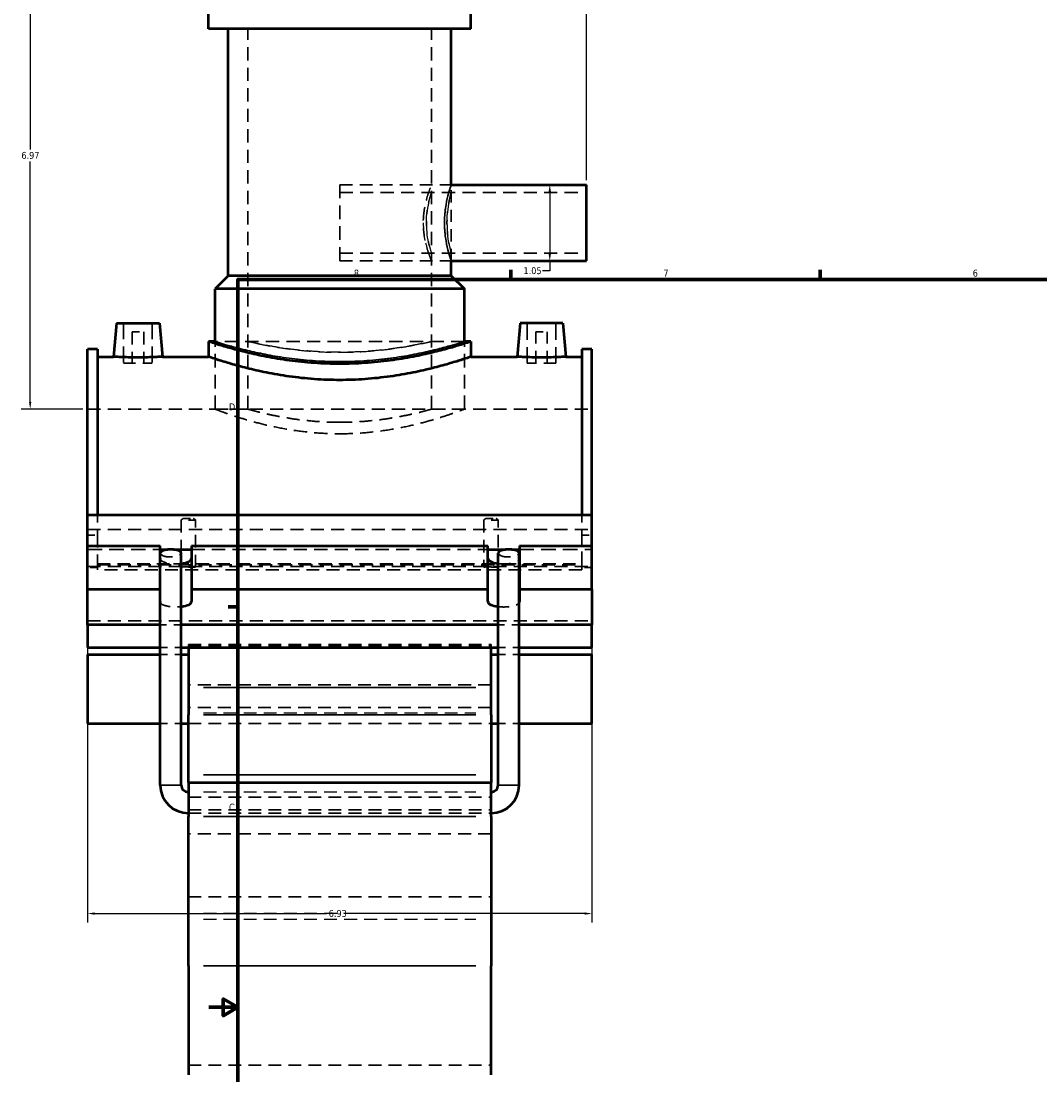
# Model space of a CAD drawing. Header units: inches. Extents: x -2.5 to 51, y -2 to 49.7.
# Tile 2 of 9: x -2.5 to 11.5, y 10.1 to 24.6. Entities that reach past the tile are written whole.
import ezdxf

# ---------------------------------------------------------------- set-up
doc = ezdxf.new("R2010")
doc.units = ezdxf.units.IN
doc.header["$MEASUREMENT"] = 0
doc.linetypes.add('DASHED', pattern=[0.2067, 0.1654, -0.0413])
for name, color, linetype, lineweight in [('Border (ANSI)', 7, 'Continuous', 70), ('Dimension (ANSI)', 7, 'Continuous', 25), ('Hidden (ANSI)', 7, 'DASHED', 35), ('Hidden Narrow (ANSI)', 7, 'DASHED', 25), ('Visible (ANSI)', 7, 'Continuous', 50), ('Visible Narrow (ANSI)', 7, 'Continuous', 35)]:
    doc.layers.add(name, color=color, linetype=linetype, lineweight=lineweight)
doc.styles.add('Note Text (ANSI)', font='tahoma.ttf')
doc.dimstyles.new('Default (ANSI)', dxfattribs={"dimtxt": 0.094488, "dimasz": 0.098425, "dimexe": 0.125, "dimexo": 0.0625, "dimgap": 0.031496, "dimtad": 0, "dimtih": 1, "dimtoh": 1, "dimrnd": 1e-08, "dimzin": 4, "dimdsep": 46, "dimtxsty": 'Note Text (ANSI)', "dimcen": 0.09, "dimdle": 0.393701, "dimclrd": 256, "dimclre": 256, "dimclrt": 5, "dimadec": 0, "dimazin": 1, "dimtfac": 1, "dimtofl": 0, "dimtmove": 0, "dimatfit": 3, "dimfxl": 1, "dimtolj": 1, "dimtzin": 4, "dimlwd": -1, "dimlwe": -1, "dimarcsym": 0})

# ---------------------------------------------------------------- blocks, each defined once
blk = doc.blocks.new('Borders Default Border')
at = {"layer": 'Border (ANSI)'}
for p, q in [((4.25, 21), (4.25, 21.134)), ((8.5, 21), (8.5, 21.134)), ((0.5, 16.5), (0.366, 16.5))]:
    blk.add_line(p, q, dxfattribs=at)
at = {"layer": 'Border (ANSI)', "flags": 128}
for points in [[(0.5, 1), (0.5, 21), (33.5, 21), (33.5, 1), (0.5, 1)], [(0.1, 11), (0.5, 11), (0.3, 11.115), (0.3, 10.885), (0.5, 11)]]:
    blk.add_lwpolyline(points, dxfattribs=at)
at = {"layer": 'Border (ANSI)', "color": 5, "true_color": 0x0000ff, "char_height": 0.0945, "attachment_point": 7, "style": 'Note Text (ANSI)'}
for s, insert in [('8', (2.094, 21.038)), ('7', (6.346, 21.04)), ('6', (10.595, 21.038)), ('D', (0.378, 19.203)), ('C', (0.378, 13.701))]:
    blk.add_mtext(s, dxfattribs=dict(at, insert=insert))
blk = doc.blocks.new('*D6')
at = {"layer": 'Defpoints', "color": 0, "transparency": 16777216}
for p in [(-1.566, 17.042), (5.364, 17.042), (5.364, 12.288)]:
    blk.add_point(p, dxfattribs=at)
at = {"layer": 'Dimension (ANSI)', "transparency": 16777216}
for p, q in [((-1.566, 16.979), (-1.566, 12.163)), ((5.364, 16.979), (5.364, 12.163)), ((-1.467, 12.288), (1.716, 12.288)), ((5.266, 12.288), (2.019, 12.288))]:
    blk.add_line(p, q, dxfattribs=at)
for points in [[(-1.467, 12.304), (-1.467, 12.272), (-1.566, 12.288)], [(5.266, 12.304), (5.266, 12.272), (5.364, 12.288)]]:
    blk.add_solid(points, dxfattribs=at)
at = {"layer": 'Dimension (ANSI)', "color": 5, "transparency": 16777216, "insert": (1.748, 12.337), "char_height": 0.0945, "attachment_point": 1, "style": 'Note Text (ANSI)'}
blk.add_mtext('\\A1;6.93', dxfattribs=at)
blk = doc.blocks.new('*D8')
at = {"layer": 'Defpoints', "color": 0, "transparency": 16777216}
for p in [(5.289, 26.664), (1.899, 26.188), (5.289, 22.302)]:
    blk.add_point(p, dxfattribs=at)
at = {"layer": 'Dimension (ANSI)', "transparency": 16777216}
for p, q in [((1.899, 26.25), (1.899, 26.789)), ((5.289, 22.364), (5.289, 26.789)), ((1.998, 26.664), (4.108, 26.664)), ((5.191, 26.664), (4.411, 26.664))]:
    blk.add_line(p, q, dxfattribs=at)
for points in [[(1.998, 26.681), (1.998, 26.648), (1.899, 26.664)], [(5.191, 26.681), (5.191, 26.648), (5.289, 26.664)]]:
    blk.add_solid(points, dxfattribs=at)
at = {"layer": 'Dimension (ANSI)', "color": 5, "transparency": 16777216, "insert": (4.139, 26.713), "char_height": 0.0945, "attachment_point": 1, "style": 'Note Text (ANSI)'}
blk.add_mtext('\\A1;3.39', dxfattribs=at)
blk = doc.blocks.new('*D9')
at = {"layer": 'Defpoints', "color": 0, "transparency": 16777216}
for p in [(4.54, 22.302), (4.54, 21.254), (4.785, 21.254)]:
    blk.add_point(p, dxfattribs=at)
at = {"layer": 'Dimension (ANSI)', "transparency": 16777216}
for p, q in [((4.785, 22.203), (4.785, 21.353)), ((4.785, 21.254), (4.785, 21.119)), ((4.785, 21.119), (4.687, 21.119))]:
    blk.add_line(p, q, dxfattribs=at)
for points in [[(4.769, 22.203), (4.802, 22.203), (4.785, 22.302)], [(4.769, 21.353), (4.802, 21.353), (4.785, 21.254)]]:
    blk.add_solid(points, dxfattribs=at)
at = {"layer": 'Dimension (ANSI)', "color": 5, "transparency": 16777216, "insert": (4.424, 21.168), "char_height": 0.0945, "attachment_point": 1, "style": 'Note Text (ANSI)'}
blk.add_mtext('\\A1;1.05', dxfattribs=at)
blk = doc.blocks.new('*D10')
at = {"layer": 'Defpoints', "color": 0, "transparency": 16777216}
for p in [(-2.353, 26.188), (1.258, 26.188), (-1.566, 19.218)]:
    blk.add_point(p, dxfattribs=at)
at = {"layer": 'Dimension (ANSI)', "transparency": 16777216}
for p, q in [((1.196, 26.188), (-2.478, 26.188)), ((-2.353, 26.09), (-2.353, 22.784)), ((-2.353, 19.316), (-2.353, 22.622)), ((-1.628, 19.218), (-2.478, 19.218))]:
    blk.add_line(p, q, dxfattribs=at)
for points in [[(-2.369, 26.09), (-2.337, 26.09), (-2.353, 26.188)], [(-2.369, 19.316), (-2.337, 19.316), (-2.353, 19.218)]]:
    blk.add_solid(points, dxfattribs=at)
at = {"layer": 'Dimension (ANSI)', "color": 5, "transparency": 16777216, "insert": (-2.474, 22.752), "char_height": 0.0945, "attachment_point": 1, "style": 'Note Text (ANSI)'}
blk.add_mtext('\\A1;6.97', dxfattribs=at)

msp = doc.modelspace()

# ---------------------------------------------------------------- linework, layer by layer
at = {"layer": 'Hidden (ANSI)', "ltscale": 1.099577}
for p, q in [((0.6377, 19.218), (0.6377, 24.4455)), ((3.161, 19.218), (3.161, 24.4455))]:
    msp.add_line(p, q, dxfattribs=at)
at = {"layer": 'Hidden (ANSI)', "ltscale": 1.136918}
msp.add_line((1.8993, 21.2543), (1.8993, 22.3016), dxfattribs=at)
at = {"layer": 'Hidden (ANSI)', "ltscale": 1.058821}
for p, q in [((1.8993, 22.3016), (3.4313, 22.3016)), ((1.8993, 21.2543), (3.4313, 21.2543))]:
    msp.add_line(p, q, dxfattribs=at)
at = {"layer": 'Hidden (ANSI)', "ltscale": 1.013299}
msp.add_line((3.4313, 21.2543), (3.4313, 22.3016), dxfattribs=at)
at = {"layer": 'Hidden (ANSI)', "ltscale": 1.093372}
for p, q in [((1.8993, 22.1969), (5.2893, 22.1969)), ((1.8993, 21.3591), (5.2893, 21.3591))]:
    msp.add_line(p, q, dxfattribs=at)
at = {"layer": 'Hidden (ANSI)', "ltscale": 1.333288}
for p, q in [((-1.0695, 20.3991), (-1.0695, 19.8479)), ((-0.6758, 20.3991), (-0.6758, 19.8479)), ((4.4745, 19.8479), (4.4745, 20.3991)), ((4.8682, 19.8479), (4.8682, 20.3991))]:
    msp.add_line(p, q, dxfattribs=at)
at = {"layer": 'Hidden (ANSI)', "ltscale": 0.471064}
for p, q in [((-0.9514, 20.281), (-0.7939, 20.281)), ((4.5926, 20.281), (4.7501, 20.281))]:
    msp.add_line(p, q, dxfattribs=at)
at = {"layer": 'Hidden (ANSI)', "ltscale": 1.047583}
for p, q in [((-0.9514, 20.281), (-0.9514, 19.8479)), ((-0.7939, 20.281), (-0.7939, 19.8479)), ((4.5926, 19.8479), (4.5926, 20.281)), ((4.7501, 19.8479), (4.7501, 20.281))]:
    msp.add_line(p, q, dxfattribs=at)
at = {"layer": 'Hidden (ANSI)', "ltscale": 1.104495}
msp.add_line((3.6116, 20.148), (0.1871, 20.148), dxfattribs=at)
at = {"layer": 'Hidden (ANSI)', "ltscale": 1.124841}
for p, q in [((0.1871, 19.218), (0.1871, 20.148)), ((3.6116, 19.218), (3.6116, 20.148))]:
    msp.add_line(p, q, dxfattribs=at)
at = {"layer": 'Hidden (ANSI)', "ltscale": 0.997297}
for p, q in [((-1.0695, 19.8479), (-0.6758, 19.8479)), ((4.8682, 19.8479), (4.4745, 19.8479))]:
    msp.add_line(p, q, dxfattribs=at)
at = {"layer": 'Hidden (ANSI)', "ltscale": 1.081511}
for p, q in [((-1.5657, 19.218), (5.3643, 19.218)), ((-1.5657, 17.5668), (5.3643, 17.5668)), ((-1.5657, 17.0543), (5.3643, 17.0543)), ((-1.5657, 16.3101), (5.3643, 16.3101))]:
    msp.add_line(p, q, dxfattribs=at)
at = {"layer": 'Hidden (ANSI)', "ltscale": 1.089963}
for p, q in [((0.1871, 19.218), (0.6377, 19.218)), ((3.161, 19.218), (3.6116, 19.218))]:
    msp.add_line(p, q, dxfattribs=at)
at = {"layer": 'Hidden (ANSI)', "ltscale": 0.630222}
for p, q in [((-1.4271, 17.764), (-1.4271, 17.487)), ((5.2257, 17.764), (5.2257, 17.487))]:
    msp.add_line(p, q, dxfattribs=at)
at = {"layer": 'Hidden (ANSI)', "ltscale": 1.04627}
for p, q in [((-0.279, 17.6943), (-0.279, 17.0455)), ((-0.0803, 17.0455), (-0.0803, 17.6943)), ((3.879, 17.6943), (3.879, 17.0455)), ((4.0777, 17.0455), (4.0777, 17.6943))]:
    msp.add_line(p, q, dxfattribs=at)
at = {"layer": 'Hidden (ANSI)', "ltscale": 0.44938}
for p, q in [((-0.0803, 17.6943), (-0.279, 17.6943)), ((4.0777, 17.6943), (3.879, 17.6943))]:
    msp.add_line(p, q, dxfattribs=at)
at = {"layer": 'Hidden (ANSI)', "ltscale": 0.297896}
for p, q in [((-0.2493, 17.718), (-0.1101, 17.718)), ((3.9087, 17.718), (4.0479, 17.718))]:
    msp.add_line(p, q, dxfattribs=at)
at = {"layer": 'Hidden (ANSI)', "ltscale": 0.263891}
for p, q in [((-1.5657, 17.487), (-1.4271, 17.487)), ((5.2257, 17.487), (5.3643, 17.487)), ((-1.4271, 17.042), (-1.5657, 17.042)), ((5.3643, 17.042), (5.2257, 17.042))]:
    msp.add_line(p, q, dxfattribs=at)
at = {"layer": 'Hidden (ANSI)', "ltscale": 1.015378}
for p, q in [((-1.4271, 17.487), (-1.4271, 17.0925)), ((5.2257, 17.0925), (5.2257, 17.487))]:
    msp.add_line(p, q, dxfattribs=at)
at = {"layer": 'Hidden (ANSI)', "ltscale": 1.205209}
for p, q in [((-1.5657, 17.2898), (-0.5692, 17.2898)), ((4.3679, 17.2898), (5.3643, 17.2898))]:
    msp.add_line(p, q, dxfattribs=at)
at = {"layer": 'Hidden (ANSI)', "ltscale": 0.152872}
for p, q in [((-0.4624, 17.2898), (-0.3821, 17.2898)), ((4.1807, 17.2898), (4.261, 17.2898))]:
    msp.add_line(p, q, dxfattribs=at)
at = {"layer": 'Hidden (ANSI)', "ltscale": 1.094429}
msp.add_line((-0.1366, 17.2898), (3.9353, 17.2898), dxfattribs=at)
at = {"layer": 'Hidden (ANSI)', "ltscale": 0.072672}
for p, q in [((-1.4271, 17.0925), (-1.4271, 17.0795)), ((5.2257, 17.0795), (5.2257, 17.0925))]:
    msp.add_line(p, q, dxfattribs=at)
at = {"layer": 'Hidden (ANSI)', "ltscale": 1.039332}
for p, q in [((-1.4271, 17.0925), (-0.3529, 17.0925)), ((4.1516, 17.0925), (5.2257, 17.0925))]:
    msp.add_line(p, q, dxfattribs=at)
at = {"layer": 'Hidden (ANSI)', "ltscale": 1.089623}
msp.add_line((-0.3529, 17.0925), (4.1516, 17.0925), dxfattribs=at)
at = {"layer": 'Hidden (ANSI)', "ltscale": 1.072859}
for p, q in [((-1.4271, 17.0795), (5.2257, 17.0795)), ((5.2257, 17.0101), (-1.4271, 17.0101))]:
    msp.add_line(p, q, dxfattribs=at)
at = {"layer": 'Hidden (ANSI)', "ltscale": 0.14758}
for p, q in [((-1.4271, 17.0101), (-1.4271, 17.0795)), ((5.2257, 17.0795), (5.2257, 17.0101))]:
    msp.add_line(p, q, dxfattribs=at)
at = {"layer": 'Hidden (ANSI)', "ltscale": 0.378259}
for p, q in [((-0.0803, 17.0455), (-0.279, 17.0455)), ((4.0777, 17.0455), (3.879, 17.0455))]:
    msp.add_line(p, q, dxfattribs=at)
at = {"layer": 'Hidden (ANSI)', "ltscale": 0.549173}
for p, q in [((-0.278, 16.2532), (-0.5664, 16.2532)), ((4.3651, 16.2532), (4.0767, 16.2532)), ((-0.5664, 15.9452), (-0.278, 15.9452)), ((4.0767, 15.9452), (4.3651, 15.9452)), ((-0.5664, 15.8487), (-0.278, 15.8487)), ((4.0767, 15.8487), (4.3651, 15.8487)), ((-0.5664, 14.899), (-0.278, 14.899)), ((4.0767, 14.899), (4.3651, 14.899))]:
    msp.add_line(p, q, dxfattribs=at)
at = {"layer": 'Hidden (ANSI)', "ltscale": 0.300161}
for p, q in [((-0.1797, 15.9838), (-0.1797, 15.9636)), ((3.9783, 15.9636), (3.9783, 15.9838))]:
    msp.add_line(p, q, dxfattribs=at)
at = {"layer": 'Hidden (ANSI)', "ltscale": 1.058743}
for p, q in [((-0.1797, 15.9838), (3.9783, 15.9838)), ((-0.1797, 15.9636), (3.9783, 15.9636)), ((3.9783, 15.4286), (-0.1797, 15.4286)), ((3.9783, 15.1179), (-0.1797, 15.1179)), ((-0.1797, 14.899), (3.9783, 14.899)), ((-0.1797, 13.8883), (3.9783, 13.8883)), ((-0.1797, 13.7132), (3.9783, 13.7132)), ((-0.1797, 13.6667), (3.9783, 13.6667)), ((3.9783, 13.385), (-0.1797, 13.385)), ((-0.1797, 12.5186), (3.9783, 12.5186)), ((-0.1797, 10.2062), (3.9783, 10.2062))]:
    msp.add_line(p, q, dxfattribs=at)
at = {"layer": 'Hidden (ANSI)', "ltscale": 0.115573}
for p, q in [((-0.1797, 15.9636), (-0.1797, 15.9452)), ((3.9783, 15.9452), (3.9783, 15.9636))]:
    msp.add_line(p, q, dxfattribs=at)
at = {"layer": 'Hidden (ANSI)', "ltscale": 1.131185}
for centre in [(-0.4222, 17.2394), (4.2209, 17.2394)]:
    msp.add_ellipse(centre, major_axis=(0.1442, 0), ratio=0.3639702, start_param=3.1415927, end_param=6.2831853, dxfattribs=at)
at = {"layer": 'Hidden (ANSI)', "ltscale": 0.580703}
for centre, major_axis, start_param, end_param in [((-0.3529, 17.1665), (-0.2163, 0), 0.1609249, 1.5707963), ((4.1516, 17.1665), (0.2163, 0), 4.712389, 6.1222604)]:
    msp.add_ellipse(centre, major_axis=major_axis, ratio=0.3420201, start_param=start_param, end_param=end_param, dxfattribs=at)
at = {"layer": 'Hidden (ANSI)', "ltscale": 0.145557}
for centre, start_param, end_param in [((-0.3529, 17.1665), 1.5707963, 1.9243713), ((4.1516, 17.1665), 1.2172214, 1.5707963)]:
    msp.add_ellipse(centre, major_axis=(-0.2163, 0), ratio=0.3420201, start_param=start_param, end_param=end_param, dxfattribs=at)
at = {"layer": 'Hidden (ANSI)', "ltscale": 0.922604}
for centre, major_axis, start_param, end_param in [((-0.3529, 16.5737), (-0.2163, 0), 0.1609249, 1.9243713), ((4.1516, 16.5737), (0.2163, 0), 4.358814, 6.1222604)]:
    msp.add_ellipse(centre, major_axis=major_axis, ratio=0.3420201, start_param=start_param, end_param=end_param, dxfattribs=at)
at = {"layer": 'Hidden (ANSI)', "ltscale": 1.094813}
for points, knots in [([(0.1871, 19.218), (0.1871, 19.218), (0.1976, 19.2139), (0.2415, 19.1975), (0.2748, 19.1852), (0.3625, 19.1541), (0.417, 19.1353), (0.5423, 19.0949), (0.6132, 19.0733), (0.764, 19.0312), (0.8493, 19.0092), (1.0351, 18.9676), (1.1358, 18.948), (1.3463, 18.9152), (1.4564, 18.902), (1.6785, 18.8843), (1.7906, 18.88), (1.8993, 18.88)], [19.8774218, 19.8774218, 19.8774218, 19.8774218, 20.7053119, 20.7053119, 21.533202, 21.533202, 22.3610921, 22.3610921, 23.1889822, 23.1889822, 24.0175439, 24.0175439, 24.8461056, 24.8461056, 25.6746674, 25.6746674, 26.5032291, 26.5032291, 26.5032291, 26.5032291]), ([(1.8993, 18.88), (2.0081, 18.88), (2.1201, 18.8843), (2.3422, 18.902), (2.4523, 18.9152), (2.6629, 18.948), (2.7635, 18.9676), (2.9494, 19.0092), (3.0346, 19.0312), (3.1854, 19.0733), (3.2564, 19.0949), (3.3817, 19.1353), (3.4361, 19.1541), (3.5238, 19.1852), (3.5572, 19.1975), (3.6011, 19.2139), (3.6116, 19.218), (3.6116, 19.218)], [0, 0, 0, 0, 0.8285617, 0.8285617, 1.6571235, 1.6571235, 2.4856852, 2.4856852, 3.3142469, 3.3142469, 4.142137, 4.142137, 4.9700271, 4.9700271, 5.7979172, 5.7979172, 6.6258073, 6.6258073, 6.6258073, 6.6258073])]:
    msp.add_open_spline(points, degree=3, knots=knots, dxfattribs=at)
at = {"layer": 'Hidden (ANSI)', "ltscale": 1.070717}
for points, knots in [([(1.8993, 19.0377), (1.8197, 19.0377), (1.7374, 19.04), (1.5741, 19.0492), (1.493, 19.0561), (1.3377, 19.0734), (1.2634, 19.0837), (1.126, 19.1058), (1.063, 19.1175), (0.9514, 19.14), (0.899, 19.1516), (0.8066, 19.1734), (0.7665, 19.1835), (0.7019, 19.2003), (0.6775, 19.207), (0.6453, 19.2158), (0.6377, 19.218), (0.6377, 19.218)], [0, 0, 0, 0, 0.6071488, 0.6071488, 1.2142975, 1.2142975, 1.8214463, 1.8214463, 2.428595, 2.428595, 3.0356081, 3.0356081, 3.6426212, 3.6426212, 4.2496343, 4.2496343, 4.8566474, 4.8566474, 4.8566474, 4.8566474]), ([(3.161, 19.218), (3.161, 19.218), (3.1533, 19.2158), (3.1212, 19.207), (3.0967, 19.2003), (3.0322, 19.1835), (2.9921, 19.1734), (2.8996, 19.1516), (2.8472, 19.14), (2.7357, 19.1175), (2.6727, 19.1058), (2.5353, 19.0837), (2.461, 19.0734), (2.3057, 19.0561), (2.2246, 19.0492), (2.0613, 19.04), (1.979, 19.0377), (1.8993, 19.0377)], [14.5699421, 14.5699421, 14.5699421, 14.5699421, 15.1769552, 15.1769552, 15.7839683, 15.7839683, 16.3909814, 16.3909814, 16.9979944, 16.9979944, 17.6051432, 17.6051432, 18.212292, 18.212292, 18.8194407, 18.8194407, 19.4265895, 19.4265895, 19.4265895, 19.4265895])]:
    msp.add_open_spline(points, degree=3, knots=knots, dxfattribs=at)
at = {"layer": 'Hidden (ANSI)', "ltscale": 0.072239}
for points, weights in [([(-0.2493, 17.718), (-0.2625, 17.7082), (-0.279, 17.6943)], [1, 1.00992428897, 1]), ([(-0.0803, 17.6943), (-0.0969, 17.7082), (-0.1101, 17.718)], [1, 1.00992428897, 1]), ([(3.9087, 17.718), (3.8955, 17.7082), (3.879, 17.6943)], [1, 1.00992428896, 1]), ([(4.0777, 17.6943), (4.0611, 17.7082), (4.0479, 17.718)], [1, 1.00992428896, 1])]:
    msp.add_rational_spline(points, weights, degree=2, dxfattribs=at)
at = {"layer": 'Hidden (ANSI)', "ltscale": 0.450542}
for points, knots in [([(-0.279, 17.0455), (-0.2744, 17.0468), (-0.269, 17.0479), (-0.2527, 17.0502), (-0.2395, 17.0512), (-0.2104, 17.0524), (-0.1945, 17.0526), (-0.1797, 17.0526), (-0.1649, 17.0526), (-0.1491, 17.0524), (-0.12, 17.0512), (-0.1068, 17.0502), (-0.0905, 17.0479), (-0.085, 17.0469), (-0.0803, 17.0455)], [-0.28920517, -0.28920517, -0.28920517, -0.28920517, -0.22638723, -0.22638723, -0.11319361, -0.11319361, 0, 0, 0, 0.11284098, 0.11284098, 0.22568196, 0.22568196, 0.28917826, 0.28917826, 0.28917826, 0.28917826]), ([(3.879, 17.0455), (3.8837, 17.0469), (3.8891, 17.0479), (3.9055, 17.0502), (3.9187, 17.0512), (3.9477, 17.0524), (3.9635, 17.0526), (3.9931, 17.0526), (4.0089, 17.0524), (4.038, 17.0512), (4.0512, 17.0502), (4.0675, 17.0479), (4.073, 17.0469), (4.0777, 17.0455)], [0.6402703, 0.6402703, 0.6402703, 0.6402703, 0.7037666, 0.7037666, 0.81660758, 0.81660758, 0.92944857, 0.92944857, 1.04228955, 1.04228955, 1.15513053, 1.15513053, 1.21862683, 1.21862683, 1.21862683, 1.21862683])]:
    msp.add_open_spline(points, degree=3, knots=knots, dxfattribs=at)
at = {"layer": 'Hidden Narrow (ANSI)', "ltscale": 1.06497}
for p, q in [((0.0282, 15.045), (3.7704, 15.045)), ((0.0282, 13.9609), (3.7704, 13.9609)), ((0.0282, 12.2916), (3.7704, 12.2916)), ((0.0282, 12.2105), (3.7704, 12.2105))]:
    msp.add_line(p, q, dxfattribs=at)
at = {"layer": 'Hidden Narrow (ANSI)', "ltscale": 1.073466}
msp.add_open_spline([(3.0472, 21.778), (3.0472, 21.8113), (3.0487, 21.8456), (3.0547, 21.9136), (3.0592, 21.9473), (3.0759, 22.0438), (3.0913, 22.1021), (3.1196, 22.1942), (3.1344, 22.2344), (3.15, 22.2747), (3.1541, 22.2849), (3.1596, 22.2984), (3.161, 22.3016), (3.161, 22.3016), (3.1596, 22.2984), (3.1541, 22.2849), (3.15, 22.2747), (3.1344, 22.2344), (3.1196, 22.1942), (3.0913, 22.1021), (3.0759, 22.0438), (3.0592, 21.9473), (3.0547, 21.9136), (3.0487, 21.8456), (3.0472, 21.8113), (3.0472, 21.7446), (3.0487, 21.7103), (3.0547, 21.6423), (3.0592, 21.6086), (3.0759, 21.5121), (3.0913, 21.4538), (3.1196, 21.3617), (3.1344, 21.3215), (3.15, 21.2812), (3.1541, 21.271), (3.1596, 21.2576), (3.161, 21.2543), (3.161, 21.2543), (3.1596, 21.2576), (3.1541, 21.271), (3.15, 21.2812), (3.1344, 21.3215), (3.1196, 21.3617), (3.0913, 21.4538), (3.0759, 21.5121), (3.0592, 21.6086), (3.0547, 21.6423), (3.0487, 21.7103), (3.0472, 21.7446), (3.0472, 21.778)], degree=3, knots=[0, 0, 0, 0, 0.2540196, 0.2540196, 0.5080392, 0.5080392, 1.0160783, 1.0160783, 1.523514, 1.523514, 1.7772319, 1.7772319, 2.0309498, 2.0309498, 2.2846676, 2.2846676, 2.5383855, 2.5383855, 3.0458212, 3.0458212, 3.5538604, 3.5538604, 3.80788, 3.80788, 4.0618995, 4.0618995, 4.3159191, 4.3159191, 4.5699387, 4.5699387, 5.0779779, 5.0779779, 5.5854136, 5.5854136, 5.8391315, 5.8391315, 6.0928493, 6.0928493, 6.3465672, 6.3465672, 6.600285, 6.600285, 7.1077208, 7.1077208, 7.6157599, 7.6157599, 7.8697795, 7.8697795, 8.1237991, 8.1237991, 8.1237991, 8.1237991], dxfattribs=at)
at = {"layer": 'Hidden Narrow (ANSI)', "ltscale": 1.002407}
for points, knots in [([(3.4313, 22.3016), (3.4313, 22.3016), (3.4302, 22.2984), (3.4257, 22.285), (3.4223, 22.2748), (3.4095, 22.2346), (3.3974, 22.1944), (3.3744, 22.102), (3.362, 22.0435), (3.3486, 21.9469), (3.345, 21.9132), (3.3403, 21.8453), (3.3391, 21.8111), (3.3391, 21.778)], [6.0651623, 6.0651623, 6.0651623, 6.0651623, 6.3178123, 6.3178123, 6.5704622, 6.5704622, 7.075762, 7.075762, 7.5813226, 7.5813226, 7.8341028, 7.8341028, 8.0868831, 8.0868831, 8.0868831, 8.0868831]), ([(3.3391, 21.778), (3.3391, 21.7448), (3.3403, 21.7106), (3.345, 21.6427), (3.3486, 21.609), (3.362, 21.5124), (3.3744, 21.4539), (3.3974, 21.3615), (3.4095, 21.3213), (3.4223, 21.2811), (3.4257, 21.2709), (3.4302, 21.2575), (3.4313, 21.2543), (3.4313, 21.2543)], [0, 0, 0, 0, 0.2527803, 0.2527803, 0.5055605, 0.5055605, 1.0111211, 1.0111211, 1.5164209, 1.5164209, 1.7690709, 1.7690709, 2.0217208, 2.0217208, 2.0217208, 2.0217208])]:
    msp.add_open_spline(points, degree=3, knots=knots, dxfattribs=at)
at = {"layer": 'Hidden Narrow (ANSI)', "ltscale": 1.068663}
msp.add_open_spline([(3.0894, 21.778), (3.0894, 21.7249), (3.0933, 21.6686), (3.1071, 21.5656), (3.1168, 21.5187), (3.1346, 21.4448), (3.1441, 21.4126), (3.1573, 21.3697), (3.161, 21.3591), (3.161, 21.3591), (3.1573, 21.3697), (3.1441, 21.4126), (3.1346, 21.4448), (3.1168, 21.5187), (3.1071, 21.5656), (3.0933, 21.6686), (3.0894, 21.7249), (3.0894, 21.831), (3.0933, 21.8873), (3.1071, 21.9904), (3.1168, 22.0372), (3.1346, 22.1111), (3.1441, 22.1433), (3.1573, 22.1862), (3.161, 22.1969), (3.161, 22.1969), (3.1573, 22.1862), (3.1441, 22.1433), (3.1346, 22.1111), (3.1168, 22.0372), (3.1071, 21.9904), (3.0933, 21.8873), (3.0894, 21.831), (3.0894, 21.778)], degree=3, knots=[0, 0, 0, 0, 0.4042247, 0.4042247, 0.8084494, 0.8084494, 1.2124897, 1.2124897, 1.6165301, 1.6165301, 2.0205704, 2.0205704, 2.4246107, 2.4246107, 2.8288354, 2.8288354, 3.2330601, 3.2330601, 3.6372848, 3.6372848, 4.0415096, 4.0415096, 4.4455499, 4.4455499, 4.8495902, 4.8495902, 5.2536305, 5.2536305, 5.6576709, 5.6576709, 6.0618956, 6.0618956, 6.4661203, 6.4661203, 6.4661203, 6.4661203], dxfattribs=at)
at = {"layer": 'Hidden Narrow (ANSI)', "ltscale": 1.066099}
msp.add_open_spline([(3.373, 21.778), (3.373, 21.8309), (3.3761, 21.8871), (3.3873, 21.9902), (3.3951, 22.0371), (3.4097, 22.1112), (3.4175, 22.1434), (3.4283, 22.1862), (3.4313, 22.1969), (3.4313, 22.1969), (3.4283, 22.1862), (3.4175, 22.1434), (3.4097, 22.1112), (3.3951, 22.0371), (3.3873, 21.9902), (3.3761, 21.8871), (3.373, 21.8309), (3.373, 21.7251), (3.3761, 21.6688), (3.3873, 21.5657), (3.3951, 21.5188), (3.4097, 21.4447), (3.4175, 21.4125), (3.4283, 21.3697), (3.4313, 21.3591), (3.4313, 21.3591), (3.4283, 21.3697), (3.4175, 21.4125), (3.4097, 21.4447), (3.3951, 21.5188), (3.3873, 21.5657), (3.3761, 21.6688), (3.373, 21.7251), (3.373, 21.778)], degree=3, knots=[0, 0, 0, 0, 0.4030577, 0.4030577, 0.8061154, 0.8061154, 1.2090915, 1.2090915, 1.6120676, 1.6120676, 2.0150436, 2.0150436, 2.4180197, 2.4180197, 2.8210774, 2.8210774, 3.2241351, 3.2241351, 3.6271928, 3.6271928, 4.0302505, 4.0302505, 4.4332266, 4.4332266, 4.8362027, 4.8362027, 5.2391787, 5.2391787, 5.6421548, 5.6421548, 6.0452125, 6.0452125, 6.4482702, 6.4482702, 6.4482702, 6.4482702], dxfattribs=at)
at = {"layer": 'Hidden Narrow (ANSI)', "ltscale": 1.091371}
for points, knots in [([(0.1871, 20.148), (0.1871, 20.148), (0.1975, 20.1447), (0.2412, 20.1311), (0.2745, 20.1209), (0.3621, 20.0953), (0.4165, 20.0798), (0.542, 20.0465), (0.613, 20.0287), (0.7642, 19.9942), (0.8496, 19.9762), (1.0359, 19.9422), (1.1367, 19.9263), (1.3474, 19.8997), (1.4574, 19.889), (1.6793, 19.8748), (1.791, 19.8713), (1.8993, 19.8713)], [19.8054754, 19.8054754, 19.8054754, 19.8054754, 20.6305528, 20.6305528, 21.4556301, 21.4556301, 22.2807075, 22.2807075, 23.1057848, 23.1057848, 23.9311637, 23.9311637, 24.7565427, 24.7565427, 25.5819216, 25.5819216, 26.4073006, 26.4073006, 26.4073006, 26.4073006]), ([(1.8993, 19.8713), (2.0076, 19.8713), (2.1194, 19.8748), (2.3412, 19.889), (2.4513, 19.8997), (2.662, 19.9263), (2.7628, 19.9422), (2.949, 19.9762), (3.0345, 19.9942), (3.1857, 20.0287), (3.2567, 20.0465), (3.3822, 20.0798), (3.4366, 20.0953), (3.5242, 20.1209), (3.5574, 20.1311), (3.6011, 20.1447), (3.6116, 20.148), (3.6116, 20.148)], [0, 0, 0, 0, 0.8253789, 0.8253789, 1.6507579, 1.6507579, 2.4761368, 2.4761368, 3.3015158, 3.3015158, 4.1265931, 4.1265931, 4.9516704, 4.9516704, 5.7767478, 5.7767478, 6.6018251, 6.6018251, 6.6018251, 6.6018251])]:
    msp.add_open_spline(points, degree=3, knots=knots, dxfattribs=at)
at = {"layer": 'Hidden Narrow (ANSI)', "ltscale": 1.099522}
msp.add_open_spline([(1.8993, 19.9995), (1.8198, 19.9995), (1.7377, 20.0014), (1.5744, 20.0089), (1.4934, 20.0145), (1.338, 20.0287), (1.2637, 20.0372), (1.1262, 20.0553), (1.0631, 20.065), (0.9514, 20.0836), (0.8989, 20.0932), (0.8064, 20.1111), (0.7663, 20.1195), (0.7018, 20.1334), (0.6774, 20.1389), (0.6453, 20.1462), (0.6377, 20.148), (0.6377, 20.148), (0.6453, 20.1462), (0.6774, 20.1389), (0.7018, 20.1334), (0.7663, 20.1195), (0.8064, 20.1111), (0.8989, 20.0932), (0.9514, 20.0836), (1.0631, 20.065), (1.1262, 20.0553), (1.2637, 20.0372), (1.338, 20.0287), (1.4934, 20.0145), (1.5744, 20.0089), (1.7377, 20.0014), (1.8198, 19.9995), (1.9789, 19.9995), (2.061, 20.0014), (2.2242, 20.0089), (2.3053, 20.0145), (2.4606, 20.0287), (2.535, 20.0372), (2.6725, 20.0553), (2.7356, 20.065), (2.8473, 20.0836), (2.8997, 20.0932), (2.9923, 20.1111), (3.0324, 20.1195), (3.0968, 20.1334), (3.1213, 20.1389), (3.1533, 20.1462), (3.161, 20.148), (3.161, 20.148), (3.1533, 20.1462), (3.1213, 20.1389), (3.0968, 20.1334), (3.0324, 20.1195), (2.9923, 20.1111), (2.8997, 20.0932), (2.8473, 20.0836), (2.7356, 20.065), (2.6725, 20.0553), (2.535, 20.0372), (2.4606, 20.0287), (2.3053, 20.0145), (2.2242, 20.0089), (2.061, 20.0014), (1.9789, 19.9995), (1.8993, 19.9995)], degree=3, knots=[0, 0, 0, 0, 0.605982, 0.605982, 1.2119641, 1.2119641, 1.8179461, 1.8179461, 2.4239281, 2.4239281, 3.0298478, 3.0298478, 3.6357674, 3.6357674, 4.241687, 4.241687, 4.8476066, 4.8476066, 5.4535263, 5.4535263, 6.0594459, 6.0594459, 6.6653655, 6.6653655, 7.2712851, 7.2712851, 7.8772672, 7.8772672, 8.4832492, 8.4832492, 9.0892312, 9.0892312, 9.6952133, 9.6952133, 10.3011953, 10.3011953, 10.9071773, 10.9071773, 11.5131594, 11.5131594, 12.1191414, 12.1191414, 12.725061, 12.725061, 13.3309806, 13.3309806, 13.9369003, 13.9369003, 14.5428199, 14.5428199, 15.1487395, 15.1487395, 15.7546591, 15.7546591, 16.3605788, 16.3605788, 16.9664984, 16.9664984, 17.5724804, 17.5724804, 18.1784624, 18.1784624, 18.7844445, 18.7844445, 19.3904265, 19.3904265, 19.3904265, 19.3904265], dxfattribs=at)
at = {"layer": 'Visible (ANSI)'}
for p, q in [((0.097, 24.4455), (0.097, 24.6546)), ((3.7017, 24.4455), (3.7017, 24.6546)), ((3.7017, 24.4455), (0.097, 24.4455)), ((0.3673, 21.0507), (0.3673, 24.4455)), ((3.4313, 22.3016), (3.4313, 24.4455)), ((3.4313, 22.3016), (5.2893, 22.3016)), ((5.2893, 21.2543), (5.2893, 22.3016)), ((3.4313, 21.0507), (3.4313, 21.2543)), ((3.4313, 21.2543), (5.2893, 21.2543)), ((0.3673, 21.0507), (0.1871, 20.8705)), ((3.4313, 21.0507), (0.3673, 21.0507)), ((3.4313, 21.0507), (3.6116, 20.8705)), ((3.6116, 20.8705), (0.1871, 20.8705)), ((0.1871, 20.148), (0.1871, 20.8705)), ((3.6116, 20.148), (3.6116, 20.8705)), ((-1.1679, 20.3991), (-1.2082, 19.9389)), ((-1.1679, 20.3991), (-0.5774, 20.3991)), ((-0.5774, 20.3991), (-0.5371, 19.9389)), ((4.3761, 20.3991), (4.3358, 19.9389)), ((4.9666, 20.3991), (4.3761, 20.3991)), ((4.9666, 20.3991), (5.0069, 19.9389)), ((0.097, 20.148), (0.097, 19.9389)), ((0.1871, 20.148), (0.097, 20.148)), ((3.7017, 20.148), (3.6116, 20.148)), ((3.7017, 20.148), (3.7017, 19.9389)), ((-1.5657, 17.764), (-1.5657, 20.0434)), ((-1.4271, 20.0434), (-1.5657, 20.0434)), ((-1.4271, 20.0434), (-1.4271, 17.764)), ((5.2257, 20.0434), (5.2257, 17.764)), ((5.3643, 20.0434), (5.2257, 20.0434)), ((5.3643, 17.764), (5.3643, 20.0434)), ((-1.4271, 19.9389), (-1.2082, 19.9389)), ((-0.5371, 19.9389), (0.097, 19.9389)), ((3.7017, 19.9389), (4.3358, 19.9389)), ((5.0069, 19.9389), (5.2257, 19.9389)), ((-1.5657, 17.764), (5.3643, 17.764)), ((-1.5657, 17.3391), (-1.5657, 17.764)), ((5.3643, 17.3391), (5.3643, 17.764)), ((-1.5657, 17.3391), (-0.5692, 17.3391)), ((-1.5657, 16.7463), (-1.5657, 17.3391)), ((-0.5692, 16.7463), (-0.5692, 17.3391)), ((-0.5692, 17.2898), (-0.4624, 17.2898)), ((-0.5664, 14.0534), (-0.5664, 17.2394)), ((-0.3821, 17.2898), (-0.1366, 17.2898)), ((-0.278, 14.0534), (-0.278, 17.2394)), ((-0.1366, 17.3391), (-0.1366, 16.7463)), ((-0.1366, 17.3391), (3.9353, 17.3391)), ((3.9353, 16.7463), (3.9353, 17.3391)), ((3.9353, 17.2898), (4.1807, 17.2898)), ((4.0767, 14.0534), (4.0767, 17.2394)), ((4.261, 17.2898), (4.3679, 17.2898)), ((4.3651, 14.0534), (4.3651, 17.2394)), ((4.3679, 17.3391), (4.3679, 16.7463)), ((4.3679, 17.3391), (5.3643, 17.3391)), ((5.3643, 16.7463), (5.3643, 17.3391)), ((-1.5657, 16.7463), (-0.5692, 16.7463)), ((-1.5657, 16.2532), (-1.5657, 16.7463)), ((-0.5692, 16.5737), (-0.5692, 16.7463)), ((-0.1366, 16.7463), (-0.1366, 16.5737)), ((-0.1366, 16.7463), (3.9353, 16.7463)), ((3.9353, 16.5737), (3.9353, 16.7463)), ((4.3679, 16.7463), (4.3679, 16.5737)), ((4.3679, 16.7463), (5.3643, 16.7463)), ((5.3643, 16.7463), (5.3643, 16.2532)), ((-0.5664, 16.2532), (-1.5657, 16.2532)), ((-1.5657, 16.2532), (-1.5657, 15.9452)), ((4.0767, 16.2532), (-0.278, 16.2532)), ((5.3643, 16.2532), (4.3651, 16.2532)), ((5.3643, 15.9452), (5.3643, 16.2532)), ((-1.5657, 15.9452), (-0.5664, 15.9452)), ((-0.278, 15.9452), (4.0767, 15.9452)), ((-0.1797, 15.9452), (-0.1797, 15.3935)), ((3.9783, 15.3935), (3.9783, 15.9452)), ((4.3651, 15.9452), (5.3643, 15.9452)), ((-1.5657, 15.8487), (-1.5657, 14.899)), ((-1.5657, 15.8487), (-0.5664, 15.8487)), ((-0.278, 15.8487), (-0.1797, 15.8487)), ((3.9783, 15.8487), (4.0767, 15.8487)), ((4.3651, 15.8487), (5.3643, 15.8487)), ((5.3643, 14.899), (5.3643, 15.8487)), ((-0.1797, 15.3935), (-0.1797, 15.019)), ((3.9783, 15.019), (3.9783, 15.3935)), ((-0.1797, 14.1924), (-0.1797, 15.019)), ((3.9783, 15.019), (3.9783, 14.1924)), ((-1.5657, 14.899), (-0.5664, 14.899)), ((-0.278, 14.899), (-0.1797, 14.899)), ((3.9783, 14.899), (4.0767, 14.899)), ((4.3651, 14.899), (5.3643, 14.899)), ((-0.1797, 14.0902), (-0.1797, 14.1924)), ((3.9783, 14.1924), (3.9783, 14.0902)), ((-0.1797, 14.0902), (-0.1797, 13.6216)), ((-0.1797, 14.0902), (3.9783, 14.0902)), ((3.9783, 13.6216), (3.9783, 14.0902)), ((-0.1797, 11.5683), (-0.1797, 13.6216)), ((3.9783, 13.6216), (3.9783, 11.5683)), ((-0.1797, 11.5683), (-0.1797, 10.071)), ((3.9783, 10.071), (3.9783, 11.5683))]:
    msp.add_line(p, q, dxfattribs=at)
for centre, radius, start, end in [((-0.1797, 14.0534), 0.3867, 180, 270), ((-0.1797, 14.0534), 0.0984, 180, 270), ((3.9783, 14.0534), 0.3867, 270, 0), ((3.9783, 14.0534), 0.0984, 270, 0)]:
    msp.add_arc(centre, radius, start, end, dxfattribs=at)
for centre, major_axis, ratio, start_param, end_param in [((-0.4222, 17.2394), (0.1442, 0), 0.3639702, 1.8530284, 3.1415927), ((-0.4222, 17.2394), (-0.1442, 0), 0.3639702, 4.4301569, 4.994621), ((-0.4222, 17.2394), (0.1442, 0), 0.3639702, 0, 1.2885643), ((4.2209, 17.2394), (0.1442, 0), 0.3639702, 1.8530284, 3.1415927), ((4.2209, 17.2394), (-0.1442, 0), 0.3639702, 4.4301569, 4.994621), ((4.2209, 17.2394), (0.1442, 0), 0.3639702, 0, 1.2885643), ((-0.3529, 17.1665), (-0.2163, 0), 0.3420201, 0, 0.1609249), ((-0.3529, 17.1665), (0.2163, 0), 0.3420201, 5.0659639, 6.2831853), ((4.1516, 17.1665), (-0.2163, 0), 0.3420201, 0, 1.2172214), ((4.1516, 17.1665), (0.2163, 0), 0.3420201, 6.1222604, 6.2831853), ((-0.3529, 16.5737), (-0.2163, 0), 0.3420201, 0, 0.1609249), ((-0.3529, 16.5737), (0.2163, 0), 0.3420201, 5.0659639, 6.2831853), ((4.1516, 16.5737), (-0.2163, 0), 0.3420201, 0, 1.2172214), ((4.1516, 16.5737), (0.2163, 0), 0.3420201, 6.1222604, 6.2831853)]:
    msp.add_ellipse(centre, major_axis=major_axis, ratio=ratio, start_param=start_param, end_param=end_param, dxfattribs=at)
for points, knots in [([(1.8993, 19.8405), (1.7852, 19.8405), (1.6675, 19.8444), (1.4339, 19.8602), (1.3181, 19.8721), (1.0963, 19.9018), (0.9903, 19.9195), (0.7943, 19.9573), (0.7044, 19.9773), (0.5454, 20.0156), (0.4706, 20.0354), (0.3386, 20.0723), (0.2813, 20.0895), (0.189, 20.118), (0.154, 20.1293), (0.108, 20.1443), (0.097, 20.148), (0.097, 20.148)], [0, 0, 0, 0, 0.8695929, 0.8695929, 1.7391858, 1.7391858, 2.6087787, 2.6087787, 3.4783716, 3.4783716, 4.3475702, 4.3475702, 5.2167687, 5.2167687, 6.0859673, 6.0859673, 6.9551658, 6.9551658, 6.9551658, 6.9551658]), ([(3.7017, 20.148), (3.7017, 20.148), (3.6907, 20.1443), (3.6447, 20.1293), (3.6096, 20.118), (3.5174, 20.0895), (3.4601, 20.0723), (3.3281, 20.0354), (3.2533, 20.0156), (3.0942, 19.9773), (3.0044, 19.9573), (2.8084, 19.9195), (2.7023, 19.9018), (2.4806, 19.8721), (2.3647, 19.8602), (2.1312, 19.8444), (2.0135, 19.8405), (1.8993, 19.8405)], [-6.9551658, -6.9551658, -6.9551658, -6.9551658, -6.0859673, -6.0859673, -5.2167687, -5.2167687, -4.3475702, -4.3475702, -3.4783716, -3.4783716, -2.6087787, -2.6087787, -1.7391858, -1.7391858, -0.8695929, -0.8695929, 0, 0, 0, 0]), ([(-0.5371, 19.9389), (-0.5371, 19.9389), (-0.5455, 19.9383), (-0.5797, 19.9363), (-0.6055, 19.9349), (-0.665, 19.9321), (-0.7027, 19.9307), (-0.7854, 19.9286), (-0.8305, 19.9281), (-0.9149, 19.9281), (-0.9599, 19.9286), (-1.0426, 19.9307), (-1.0804, 19.9321), (-1.1399, 19.9349), (-1.1656, 19.9363), (-1.1998, 19.9383), (-1.2082, 19.9389), (-1.2082, 19.9389)], [1.2863328, 1.2863328, 1.2863328, 1.2863328, 1.6078122, 1.6078122, 1.9292915, 1.9292915, 2.2509786, 2.2509786, 2.5726656, 2.5726656, 2.8943526, 2.8943526, 3.2160396, 3.2160396, 3.537519, 3.537519, 3.8589984, 3.8589984, 3.8589984, 3.8589984]), ([(3.7017, 19.9389), (3.7017, 19.9389), (3.6907, 19.9351), (3.6446, 19.9194), (3.6096, 19.9077), (3.5173, 19.878), (3.46, 19.8602), (3.328, 19.8217), (3.2533, 19.8011), (3.0943, 19.7612), (3.0044, 19.7403), (2.8086, 19.7009), (2.7025, 19.6824), (2.4808, 19.6514), (2.3649, 19.639), (2.1313, 19.6224), (2.0135, 19.6183), (1.7851, 19.6183), (1.6674, 19.6224), (1.4337, 19.639), (1.3179, 19.6514), (1.0961, 19.6824), (0.9901, 19.7009), (0.7942, 19.7403), (0.7044, 19.7612), (0.5454, 19.8011), (0.4707, 19.8217), (0.3387, 19.8602), (0.2814, 19.878), (0.1891, 19.9077), (0.1541, 19.9194), (0.108, 19.9351), (0.097, 19.9389), (0.097, 19.9389)], [6.9601365, 6.9601365, 6.9601365, 6.9601365, 7.8299206, 7.8299206, 8.6997047, 8.6997047, 9.5694887, 9.5694887, 10.4392728, 10.4392728, 11.3095229, 11.3095229, 12.1797729, 12.1797729, 13.0500229, 13.0500229, 13.9202729, 13.9202729, 14.7905229, 14.7905229, 15.660773, 15.660773, 16.531023, 16.531023, 17.401273, 17.401273, 18.2710571, 18.2710571, 19.1408412, 19.1408412, 20.0106253, 20.0106253, 20.8804094, 20.8804094, 20.8804094, 20.8804094]), ([(5.0069, 19.9389), (5.0069, 19.9389), (4.9985, 19.9383), (4.9643, 19.9363), (4.9385, 19.9349), (4.879, 19.9321), (4.8413, 19.9307), (4.7586, 19.9286), (4.7135, 19.9281), (4.6713, 19.9281), (4.6291, 19.9281), (4.5841, 19.9286), (4.5014, 19.9307), (4.4636, 19.9321), (4.4041, 19.9349), (4.3784, 19.9363), (4.3442, 19.9383), (4.3358, 19.9389), (4.3358, 19.9389)], [3.8589984, 3.8589984, 3.8589984, 3.8589984, 4.1804777, 4.1804777, 4.5019571, 4.5019571, 4.8236441, 4.8236441, 5.1453311, 5.1453311, 5.1453311, 5.4670182, 5.4670182, 5.7887052, 5.7887052, 6.1101846, 6.1101846, 6.4316639, 6.4316639, 6.4316639, 6.4316639])]:
    msp.add_open_spline(points, degree=3, knots=knots, dxfattribs=at)
at = {"layer": 'Visible Narrow (ANSI)'}
for p, q in [((3.7704, 15.3935), (0.0282, 15.3935)), ((0.0282, 15.019), (3.7704, 15.019)), ((0.0282, 14.1924), (3.7704, 14.1924)), ((-0.2798, 14.0534), (-0.5646, 14.0534)), ((4.0785, 14.0534), (4.3633, 14.0534)), ((0.0282, 13.6216), (3.7704, 13.6216)), ((0.0282, 11.5683), (3.7704, 11.5683))]:
    msp.add_line(p, q, dxfattribs=at)
for points, knots in [([(3.4313, 21.2543), (3.4313, 21.2543), (3.4302, 21.2575), (3.4257, 21.2709), (3.4223, 21.2811), (3.4095, 21.3213), (3.3974, 21.3615), (3.3744, 21.4539), (3.362, 21.5124), (3.3486, 21.609), (3.345, 21.6427), (3.3403, 21.7106), (3.3391, 21.7448), (3.3391, 21.8111), (3.3403, 21.8453), (3.345, 21.9132), (3.3486, 21.9469), (3.362, 22.0435), (3.3744, 22.102), (3.3974, 22.1944), (3.4095, 22.2346), (3.4223, 22.2748), (3.4257, 22.285), (3.4302, 22.2984), (3.4313, 22.3016), (3.4313, 22.3016)], [2.0217208, 2.0217208, 2.0217208, 2.0217208, 2.2743707, 2.2743707, 2.5270206, 2.5270206, 3.0323205, 3.0323205, 3.537881, 3.537881, 3.7906613, 3.7906613, 4.0434416, 4.0434416, 4.2962218, 4.2962218, 4.5490021, 4.5490021, 5.0545626, 5.0545626, 5.5598625, 5.5598625, 5.8125124, 5.8125124, 6.0651623, 6.0651623, 6.0651623, 6.0651623]), ([(3.6116, 20.148), (3.6116, 20.148), (3.6011, 20.1447), (3.5574, 20.1311), (3.5242, 20.1209), (3.4366, 20.0953), (3.3822, 20.0798), (3.2567, 20.0465), (3.1857, 20.0287), (3.0345, 19.9942), (2.949, 19.9762), (2.7628, 19.9422), (2.662, 19.9263), (2.4513, 19.8997), (2.3412, 19.889), (2.1194, 19.8748), (2.0076, 19.8713), (1.791, 19.8713), (1.6793, 19.8748), (1.4574, 19.889), (1.3474, 19.8997), (1.1367, 19.9263), (1.0359, 19.9422), (0.8496, 19.9762), (0.7642, 19.9942), (0.613, 20.0287), (0.542, 20.0465), (0.4165, 20.0798), (0.3621, 20.0953), (0.2745, 20.1209), (0.2412, 20.1311), (0.1975, 20.1447), (0.1871, 20.148), (0.1871, 20.148)], [6.6018251, 6.6018251, 6.6018251, 6.6018251, 7.4269025, 7.4269025, 8.2519798, 8.2519798, 9.0770572, 9.0770572, 9.9021345, 9.9021345, 10.7275135, 10.7275135, 11.5528924, 11.5528924, 12.3782713, 12.3782713, 13.2036503, 13.2036503, 14.0290292, 14.0290292, 14.8544082, 14.8544082, 15.6797871, 15.6797871, 16.505166, 16.505166, 17.3302434, 17.3302434, 18.1553207, 18.1553207, 18.9803981, 18.9803981, 19.8054754, 19.8054754, 19.8054754, 19.8054754])]:
    msp.add_open_spline(points, degree=3, knots=knots, dxfattribs=at)

# ---------------------------------------------------------------- block references
msp.add_blockref('Borders Default Border', (0, 0))

# ---------------------------------------------------------------- dimensions: what is measured, and where the dimension line sits
at = {"layer": 'Dimension (ANSI)'}
for base, p1, p2, angle, override, picture, middle in [((5.2893, 26.6643), (1.8993, 26.188), (5.2893, 22.3016), 180, {"dimgap": 0.031496, "dimtih": 0, "dimtoh": 0, "dimdec": 2, "dimtol": 0, "dimlim": 0, "dimtp": 0, "dimtm": 0, "dimtdec": 2, "dimatfit": 1}, '*D8', (4.2593, 26.6643)), ((-2.3531, 26.188), (-1.5657, 19.218), (1.2583, 26.188), 270, {"dimgap": 0.031496, "dimdec": 2, "dimtol": 0, "dimlim": 0, "dimtp": 0, "dimtm": 0, "dimtdec": 2, "dimatfit": 1}, '*D10', (-2.3531, 22.703)), ((4.7854, 21.2543), (4.54, 22.3016), (4.54, 21.2543), 270, {"dimgap": 0.031496, "dimdec": 2, "dimse1": 1, "dimse2": 1, "dimtol": 0, "dimlim": 0, "dimtp": 0, "dimtm": 0, "dimtdec": 2, "dimatfit": 2}, '*D9', (4.54, 21.1185)), ((5.3643, 12.288), (-1.5657, 17.042), (5.3643, 17.042), 180, {"dimgap": 0.031496, "dimtih": 0, "dimtoh": 0, "dimdec": 2, "dimtol": 0, "dimlim": 0, "dimtp": 0, "dimtm": 0, "dimtdec": 2, "dimatfit": 1}, '*D6', (1.8675, 12.288))]:
    dim = msp.add_linear_dim(base=base, p1=p1, p2=p2, angle=angle, dimstyle='Default (ANSI)', override=override, dxfattribs=at)
    dim.commit()
    dim.dimension.update_dxf_attribs({"geometry": picture, "text_midpoint": middle, "dimtype": 160})

doc.saveas('drawing.dxf')
